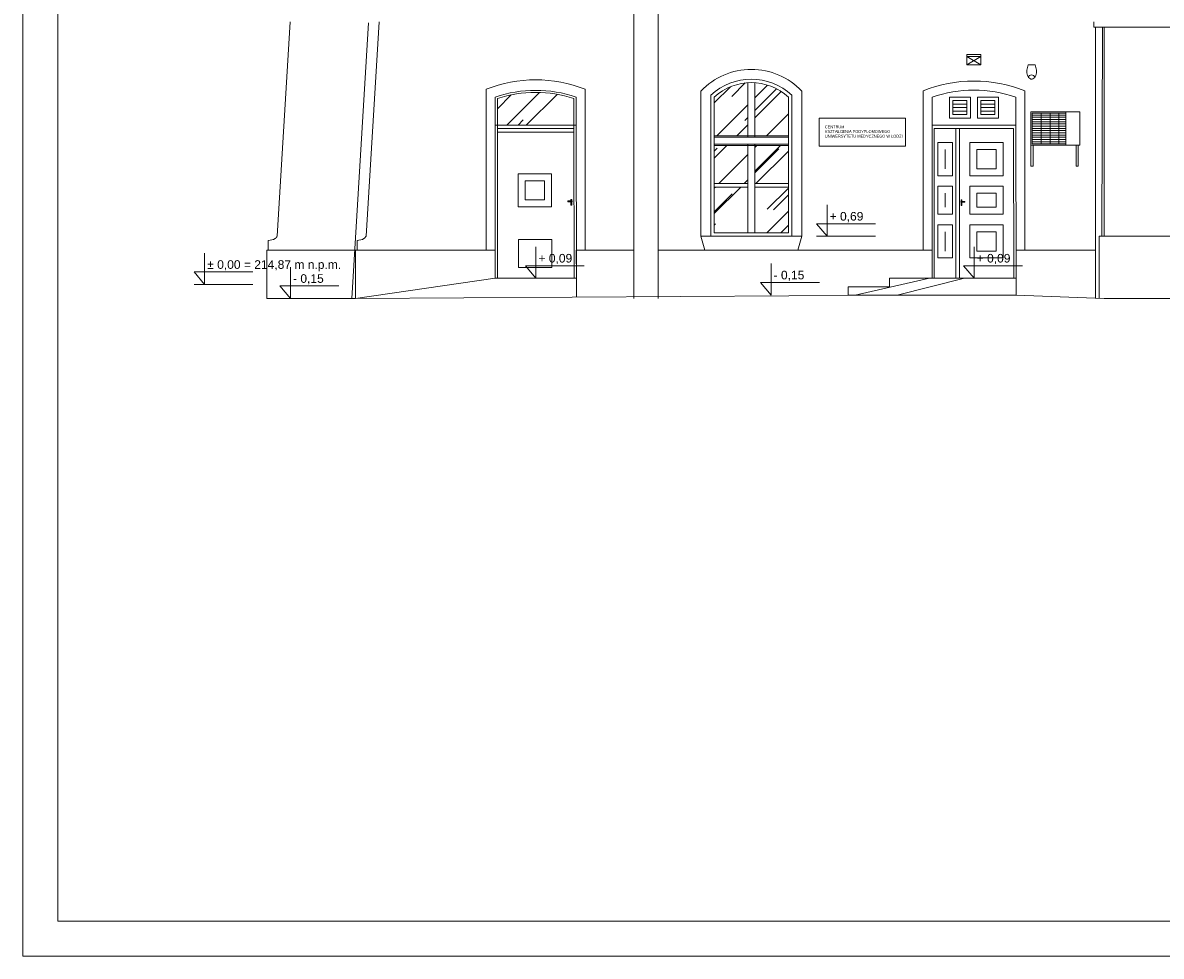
# Model space of a CAD drawing. Header units: millimetres. Extents: x -5254 to 173417, y -28809 to -6400.
# Tile 144 of 256: x 118320 to 119947, y -20844 to -19510. Entities that reach past the tile are written whole.
import ezdxf

# ---------------------------------------------------------------- set-up
doc = ezdxf.new("R2010")
doc.units = ezdxf.units.MM
for name, color, linetype, lineweight in [('me_cienka', 7, 'Continuous', 15), ('me_cienkie', 7, 'Continuous', 9), ('me_drewno', 7, 'Continuous', 15), ('me_elektryka', 7, 'Continuous', 15), ('me_koty', 7, 'Continuous', 13), ('me_szyby', 7, 'Continuous', 13), ('me_tabela', 7, 'Continuous', 20), ('me_tekst', 7, 'Continuous', 13), ('me_wentylacja', 7, 'Continuous', 9), ('me_ściany', 7, 'Continuous', 20)]:
    doc.layers.add(name, color=color, linetype=linetype, lineweight=lineweight)
doc.styles.add('PIOTR', font='arial.ttf', dxfattribs={"height": 10})
doc.styles.add('TABELKA', font='arial.ttf')
pattern_1 = [(45, (103144.947, -29781.74), (47.41575, 126.442), [838.2, -111.76, 279.4, -55.88]), (45, (103177.74, -29709.43), (-92.06559, 13.03933), [167.64, -18.4404, 335.28, -41.91]), (45, (103131.117, -29728.396), (178.994465, 231.942055), [447.04, -78.232, 223.52, -55.88])]

# ---------------------------------------------------------------- blocks, each defined once
blk = doc.blocks.new('KOTA')
at = {"color": 0}
for p, q in [((0, 0), (0, 50)), ((-16.6, 20), (76.8, 20)), ((-16.6, 20), (0, 0))]:
    blk.add_line(p, q, dxfattribs=at)
at = {"color": 0, "style": 'TABELKA', "flags": 4}
blk.add_attdef('POZIOM', (1.4, 25), '', height=13.7, rotation=360, dxfattribs=at)

msp = doc.modelspace()

# ---------------------------------------------------------------- hatches: boundary and pattern name
at = {"layer": 'me_szyby'}
h = msp.add_hatch(dxfattribs=at)
h.set_pattern_fill('AR-RROOF', color=256, scale=2.2, angle=45)
h.set_pattern_definition(pattern_1)
h.paths.add_polyline_path([(121019.7, -19797.96), (121073.7, -19797.96), (121073.7, -19677.96), (121019.7, -19677.96)])
h.paths.add_polyline_path([(120957.7, -19677.96), (120957.7, -19797.96), (121011.7, -19797.96), (121011.7, -19677.96)])
h.paths.add_polyline_path([(121019.7, -19667.96), (121073.7, -19667.96), (121073.7, -19607.96), (121019.7, -19607.96)])
h.paths.add_polyline_path([(120957.7, -19667.96), (121011.7, -19667.96), (121011.7, -19607.96), (120957.7, -19607.96)])
h.paths.add_polyline_path([(120770.7, -19607.96), (120716.7, -19607.96), (120716.7, -19667.96), (120770.7, -19667.96)])
h.paths.add_polyline_path([(120708.7, -19607.96), (120654.7, -19607.96), (120654.7, -19667.96), (120708.7, -19667.96)])
h.paths.add_polyline_path([(120770.7, -19677.96), (120716.7, -19677.96), (120716.7, -19797.96), (120770.7, -19797.96)])
h.paths.add_polyline_path([(120708.7, -19677.96), (120654.7, -19677.96), (120654.7, -19797.96), (120708.7, -19797.96)])
h.paths.add_polyline_path([(120413.7, -19797.96), (120467.7, -19797.96), (120467.7, -19677.96), (120413.7, -19677.96)])
h.paths.add_polyline_path([(120413.7, -19667.96), (120467.7, -19667.96), (120467.7, -19607.96), (120413.7, -19607.96)])
h.paths.add_polyline_path([(120351.7, -19667.96), (120405.7, -19667.96), (120405.7, -19607.96), (120351.7, -19607.96)])
h.paths.add_polyline_path([(120351.7, -19797.96), (120405.7, -19797.96), (120405.7, -19677.96), (120351.7, -19677.96)])
h.paths.add_polyline_path([(120166.7, -19607.96), (120112.7, -19607.96), (120112.7, -19667.96), (120166.7, -19667.96)])
h.paths.add_polyline_path([(120104.7, -19607.96), (120050.7, -19607.96), (120050.7, -19667.96), (120104.7, -19667.96)])
h.paths.add_polyline_path([(120112.7, -19797.96), (120166.7, -19797.96), (120166.7, -19677.96), (120112.7, -19677.96)])
h.paths.add_polyline_path([(120050.7, -19797.96), (120104.7, -19797.96), (120104.7, -19677.96), (120050.7, -19677.96)])
h.paths.add_polyline_path([(119366.3, -19671.25), (119414.3, -19671.25), (119414.3, -19615.96, 0.1713719), (119366.3, -19595.48)])
h.paths.add_polyline_path([(119308.3, -19671.25), (119356.3, -19671.25), (119356.3, -19595.48, 0.1713719), (119308.3, -19615.96)])
h.paths.add_polyline_path([(119308.3, -19739.52), (119356.3, -19739.52), (119356.3, -19685.25), (119308.3, -19685.25)])
h.paths.add_polyline_path([(119366.3, -19739.52), (119414.3, -19739.52), (119414.3, -19685.25), (119366.3, -19685.25)])
h.paths.add_polyline_path([(119366.3, -19809.96), (119414.3, -19809.96), (119414.3, -19744.52), (119366.3, -19744.52), (119366.3, -19758.54)])
h.paths.add_polyline_path([(119356.3, -19758.54), (119356.3, -19744.52), (119308.3, -19744.52), (119308.3, -19809.96), (119356.3, -19809.96)])
h = msp.add_hatch(dxfattribs=at)
h.set_pattern_fill('AR-RROOF', color=256, scale=2.2, angle=45)
h.set_pattern_definition(pattern_1)
h.paths.add_polyline_path([(119107.74, -19655.96), (119107.74, -19618.11, 0.1609841), (118998.3, -19618.11), (118998.3, -19655.96)])
at = {"layer": 'me_wentylacja'}
h = msp.add_hatch(dxfattribs=at)
h.set_pattern_fill('GRATE', color=256, scale=4)
h.set_pattern_definition([(0, (119762.9237, -19682.875), (0, 3.175), []), (90, (119762.924, -19682.875), (-12.7, 8e-16), [])])
h.paths.add_polyline_path([(119810.92, -19682.88), (119810.92, -19638.88), (119762.92, -19638.88), (119762.92, -19682.88)])

# ---------------------------------------------------------------- linework, layer by layer
at = {"layer": 'me_cienka'}
for p, q in [((119193.3, -17999.19), (119193.3, -19903.96)), ((119228.3, -17999.19), (119228.3, -19903.96)), ((118814.2, -19509.7), (118790.27, -19903.96)), ((119850.7, -19508.46), (119850.7, -19515.96)), ((119850.7, -19515.96), (119865.7, -19515.96)), ((119853.2, -19515.96), (119853.2, -19903.96)), ((119854.7, -19515.96), (119869.7, -19515.96)), ((119863.2, -19515.96), (119862.2, -19814.96)), ((119869.7, -19515.96), (121261.7, -19515.96))]:
    msp.add_line(p, q, dxfattribs=at)
at = {"layer": 'me_cienkie'}
for p, q in [((118982.3, -19834.96), (118982.3, -19604.78)), ((119123.74, -19834.96), (119123.74, -19604.78)), ((119606.7, -19834.96), (119606.7, -19606.92)), ((119752.2, -19834.96), (119752.2, -19606.92)), ((119619.7, -19655.96), (119619.7, -19615.96)), ((119739.2, -19655.96), (119739.2, -19615.96)), ((119581.7, -19645.96), (119458.3, -19645.96)), ((119458.3, -19645.96), (119458.3, -19685.96)), ((119581.7, -19645.96), (119581.7, -19685.96)), ((119619.7, -19655.96), (119619.7, -19874.96)), ((119739.7, -19874.96), (119739.2, -19655.96)), ((119581.7, -19685.96), (119458.3, -19685.96)), ((119760.92, -19684.88), (119760.92, -19714.88)), ((119763.92, -19714.88), (119763.92, -19684.88)), ((119825.54, -19684.88), (119825.54, -19714.88)), ((119828.54, -19714.88), (119828.54, -19684.88)), ((119760.92, -19714.88), (119763.92, -19714.88)), ((119825.54, -19714.88), (119828.54, -19714.88)), ((119303.39, -19814.96), (119289.3, -19814.96)), ((119419.3, -19814.96), (119433.3, -19814.96)), ((119454.59, -19814.96), (119538.61, -19814.96)), ((121261.7, -19814.96), (119865.7, -19814.96)), ((118795.7, -19834.96), (118669.7, -19834.96)), ((118982.3, -19834.96), (118795.7, -19834.96)), ((118982.3, -19834.96), (118995.3, -19834.96)), ((118995.3, -19834.96), (118995.3, -19874.96)), ((119123.74, -19834.96), (119111.15, -19834.99)), ((119111.24, -19874.96), (119111.15, -19834.99)), ((119111.3, -19834.99), (119111.3, -19901.92)), ((119193.3, -19834.96), (119123.74, -19834.96)), ((119619.7, -19834.96), (119228.3, -19834.96)), ((119853.2, -19834.96), (119739.61, -19834.99)), ((118564.93, -19883.96), (118648.94, -19883.96)), ((118995.3, -19874.96), (118795.7, -19903.96)), ((119111.3, -19874.96), (118995.3, -19874.96)), ((119615.83, -19874.96), (119509.83, -19898.96)), ((119619.7, -19874.96), (119558.7, -19874.96)), ((119558.7, -19874.96), (119558.7, -19886.96)), ((119665.96, -19874.96), (119569.7, -19898.96)), ((119739.7, -19874.96), (119619.7, -19874.96)), ((119739.75, -19898.96), (119739.75, -19874.96)), ((119558.7, -19886.96), (119499.7, -19886.96)), ((119499.7, -19886.96), (119499.7, -19898.96)), ((119499.7, -19898.96), (119509.83, -19898.96)), ((119509.83, -19898.96), (119569.7, -19898.96))]:
    msp.add_line(p, q, dxfattribs=at)
for points in [[(119289.3, -19814.96), (119289.3, -19607.47)], [(119433.3, -19814.96), (119433.3, -19607.47)], [(119294.9, -19834.96), (119289.3, -19814.96)], [(119427.7, -19834.96), (119433.3, -19814.96)]]:
    msp.add_lwpolyline(points, dxfattribs=at)
for centre, radius, start, end in [((119361.3, -19675.25), 98.89, 43.27373, 136.72627), ((119053.02, -19783.67), 192.37, 68.42966, 111.57034), ((119679.45, -19789.46), 196.5, 68.27062, 111.72938), ((119679.45, -19789.46), 183.5, 70.99761, 109.00239)]:
    msp.add_arc(centre, radius, start, end, dxfattribs=at)
at = {"layer": 'me_drewno'}
for p, q in [((118995.3, -19655.96), (118995.3, -19615.96)), ((118998.3, -19665.96), (118998.3, -19618.11)), ((119107.74, -19665.96), (119107.74, -19618.11)), ((119110.74, -19655.96), (119110.74, -19615.96)), ((119110.74, -19655.96), (118995.3, -19655.96)), ((118995.3, -19655.96), (118995.3, -19874.96)), ((119111.24, -19874.96), (119110.74, -19655.96)), ((119739.2, -19655.96), (119619.7, -19655.96)), ((119619.7, -19655.96), (119619.7, -19874.96)), ((119739.7, -19874.96), (119739.2, -19655.96)), ((119107.76, -19660.96), (118998.3, -19660.96)), ((119107.76, -19665.96), (118998.3, -19665.96)), ((118998.3, -19665.96), (118998.3, -19874.96)), ((119108.24, -19874.97), (119107.76, -19665.96)), ((119736.21, -19660.96), (119622.7, -19660.96)), ((119622.7, -19660.96), (119622.7, -19874.96)), ((119653.7, -19874.96), (119653.7, -19660.96)), ((119658.7, -19874.96), (119658.7, -19660.96)), ((119736.7, -19874.97), (119736.21, -19660.96)), ((119627.7, -19680.96), (119648.7, -19680.96)), ((119627.7, -19728.46), (119627.7, -19680.96)), ((119648.7, -19680.96), (119648.7, -19728.46)), ((119721.24, -19680.96), (119673.7, -19680.96)), ((119673.7, -19728.46), (119673.7, -19680.96)), ((119721.24, -19728.46), (119721.24, -19680.96)), ((119638.2, -19690.96), (119638.2, -19718.46)), ((119711.24, -19690.96), (119683.7, -19690.96)), ((119683.7, -19718.46), (119683.7, -19690.96)), ((119711.24, -19718.46), (119711.24, -19690.96)), ((119711.24, -19718.46), (119683.7, -19718.46)), ((119075.77, -19725.53), (119028.22, -19725.53)), ((119028.22, -19773.03), (119028.22, -19725.53)), ((119065.77, -19735.53), (119038.22, -19735.53)), ((119038.22, -19763.03), (119038.22, -19735.53)), ((119065.77, -19763.03), (119065.77, -19735.53)), ((119075.77, -19773.03), (119075.77, -19725.53)), ((119648.7, -19728.46), (119627.7, -19728.46)), ((119721.24, -19728.46), (119673.7, -19728.46)), ((119627.7, -19743.46), (119648.7, -19743.46)), ((119627.7, -19783.46), (119627.7, -19743.46)), ((119638.2, -19753.46), (119638.2, -19773.46)), ((119648.7, -19743.46), (119648.7, -19783.46)), ((119721.24, -19743.46), (119673.7, -19743.46)), ((119673.7, -19783.46), (119673.7, -19743.46)), ((119711.24, -19753.46), (119683.7, -19753.46)), ((119683.7, -19773.46), (119683.7, -19753.46)), ((119711.24, -19753.46), (119711.24, -19773.46)), ((119721.24, -19743.46), (119721.24, -19783.46)), ((119065.77, -19763.03), (119038.22, -19763.03)), ((119104.99, -19764.46), (119098.99, -19764.46)), ((119098.99, -19764.46), (119098.99, -19765.46)), ((119098.99, -19765.46), (119104.99, -19765.46)), ((119104.49, -19762.46), (119103.49, -19762.46)), ((119103.49, -19762.46), (119103.49, -19764.46)), ((119103.49, -19770.46), (119103.49, -19765.46)), ((119104.49, -19770.46), (119103.49, -19770.46)), ((119104.49, -19764.46), (119104.49, -19762.46)), ((119104.49, -19765.46), (119104.49, -19770.46)), ((119104.99, -19765.46), (119104.99, -19764.46)), ((119660.7, -19764.96), (119666.7, -19764.96)), ((119660.7, -19765.96), (119660.7, -19764.96)), ((119666.7, -19765.96), (119660.7, -19765.96)), ((119661.2, -19764.96), (119661.2, -19762.96)), ((119661.2, -19762.96), (119662.2, -19762.96)), ((119661.2, -19765.96), (119661.2, -19770.96)), ((119661.2, -19770.96), (119662.2, -19770.96)), ((119662.2, -19762.96), (119662.2, -19764.96)), ((119662.2, -19770.96), (119662.2, -19765.96)), ((119666.7, -19764.96), (119666.7, -19765.96)), ((119075.77, -19773.03), (119028.22, -19773.03)), ((119648.7, -19783.46), (119627.7, -19783.46)), ((119721.24, -19783.46), (119673.7, -19783.46)), ((119711.24, -19773.46), (119683.7, -19773.46)), ((119627.7, -19798.46), (119648.7, -19798.46)), ((119627.7, -19845.96), (119627.7, -19798.46)), ((119648.7, -19798.46), (119648.7, -19845.96)), ((119721.24, -19798.46), (119673.7, -19798.46)), ((119721.24, -19798.46), (119673.7, -19798.46)), ((119673.7, -19845.96), (119673.7, -19798.46)), ((119721.24, -19845.96), (119721.24, -19798.46)), ((119076.19, -19819.44), (119028.65, -19819.44)), ((119028.65, -19859.44), (119028.65, -19819.44)), ((119076.19, -19819.44), (119076.19, -19859.44)), ((119638.2, -19808.46), (119638.2, -19835.96)), ((119711.24, -19808.46), (119683.7, -19808.46)), ((119683.7, -19835.96), (119683.7, -19808.46)), ((119711.24, -19835.96), (119711.24, -19808.46)), ((119711.24, -19835.96), (119683.7, -19835.96)), ((119648.7, -19845.96), (119627.7, -19845.96)), ((119721.24, -19845.96), (119673.7, -19845.96)), ((119076.19, -19859.44), (119028.65, -19859.44))]:
    msp.add_line(p, q, dxfattribs=at)
for points in [[(119356.3, -19673.25), (119356.3, -19595.48)], [(119366.3, -19673.25), (119366.3, -19595.48)], [(119303.3, -19615.96), (119303.3, -19613.27)], [(119303.3, -19809.96), (119303.3, -19615.96)], [(119308.3, -19809.96), (119308.3, -19615.96)], [(119414.3, -19809.96), (119414.3, -19615.96)], [(119419.3, -19615.96), (119419.3, -19613.27)], [(119419.3, -19809.96), (119419.3, -19615.96)], [(119414.3, -19671.25), (119308.3, -19671.25)], [(119414.3, -19673.25), (119308.3, -19673.25)], [(119414.3, -19683.25), (119308.3, -19683.25)], [(119414.3, -19685.25), (119308.3, -19685.25)], [(119356.3, -19758.54), (119356.3, -19683.25)], [(119366.3, -19758.54), (119366.3, -19683.25)], [(119356.3, -19739.52), (119308.3, -19739.52)], [(119356.3, -19744.52), (119308.3, -19744.52)], [(119414.3, -19739.52), (119366.3, -19739.52)], [(119414.3, -19744.52), (119366.3, -19744.52)], [(119356.3, -19809.96), (119356.3, -19758.54)], [(119366.3, -19809.96), (119366.3, -19758.54)], [(119419.3, -19814.96), (119303.39, -19814.96), (119303.3, -19809.96)], [(119414.3, -19809.96), (119308.3, -19809.96)], [(119414.3, -19814.96), (119419.3, -19814.96), (119419.3, -19809.96)]]:
    msp.add_lwpolyline(points, dxfattribs=at)
for centre, radius, start, end in [((119361.3, -19675.25), 84.89, 46.90241, 133.09759), ((119053.02, -19783.67), 177.37, 71.00772, 108.99228), ((119361.3, -19673.69), 78.37, 47.4442, 132.5558), ((119053.02, -19783.67), 174.37, 71.70951, 108.29049)]:
    msp.add_arc(centre, radius, start, end, dxfattribs=at)
at = {"layer": 'me_elektryka'}
for p, q in [((119669.45, -19557.96), (119669.45, -19554.96)), ((119669.45, -19554.96), (119689.45, -19554.96)), ((119689.45, -19557.77), (119669.45, -19569.96)), ((119689.45, -19557.96), (119669.45, -19557.96)), ((119669.45, -19557.96), (119669.45, -19569.96)), ((119689.45, -19569.96), (119669.45, -19557.96)), ((119689.45, -19554.96), (119689.45, -19557.77)), ((119689.45, -19569.96), (119689.45, -19557.96)), ((119669.45, -19569.96), (119689.45, -19569.96)), ((119766.97, -19569.96), (119756.97, -19569.96))]:
    msp.add_line(p, q, dxfattribs=at)
for points in [[(119756.97, -19569.96), (119755.11, -19577.64), (119760.17, -19589.96), (119761.93, -19590.35)], [(119766.97, -19569.96), (119768.83, -19577.64), (119763.77, -19589.96), (119761.93, -19590.35)], [(119766.97, -19587.25), (119764.49, -19585.24), (119761.77, -19584.27), (119759.06, -19585.14), (119756.98, -19587.25)]]:
    msp.add_spline(points, degree=3, dxfattribs=at)
at = {"layer": 'me_tabela'}
for points in [[(118319.9, -20844.07), (125319.9, -20844.07), (125319.9, -17874.07), (118319.9, -17874.07)], [(118369.9, -20794.07), (125269.9, -20794.07), (125269.9, -17924.07), (118369.9, -17924.07)]]:
    msp.add_lwpolyline(points, close=True, dxfattribs=at)
at = {"layer": 'me_wentylacja'}
for p, q in [((119644.45, -19645.96), (119644.45, -19615.96)), ((119644.45, -19615.96), (119674.45, -19615.96)), ((119649.45, -19640.96), (119649.45, -19620.96)), ((119649.45, -19620.96), (119669.45, -19620.96)), ((119669.45, -19640.96), (119669.45, -19620.96)), ((119674.45, -19645.96), (119674.45, -19615.96)), ((119684.45, -19615.96), (119714.45, -19615.96)), ((119684.45, -19645.96), (119684.45, -19615.96)), ((119689.45, -19640.96), (119689.45, -19620.96)), ((119689.45, -19620.96), (119709.45, -19620.96)), ((119709.45, -19640.96), (119709.45, -19620.96)), ((119714.45, -19615.96), (119714.45, -19645.96)), ((119669.45, -19625.96), (119649.45, -19625.96)), ((119669.45, -19630.96), (119649.45, -19630.96)), ((119669.45, -19635.96), (119649.45, -19635.96)), ((119669.45, -19640.96), (119649.45, -19640.96)), ((119709.45, -19625.96), (119689.45, -19625.96)), ((119709.45, -19630.96), (119689.45, -19630.96)), ((119709.45, -19635.96), (119689.45, -19635.96)), ((119709.45, -19640.96), (119689.45, -19640.96)), ((119760.92, -19684.88), (119760.92, -19636.88)), ((119760.92, -19636.88), (119830.92, -19636.88)), ((119762.92, -19682.88), (119762.92, -19638.88)), ((119762.92, -19638.88), (119810.92, -19638.88)), ((119810.92, -19636.88), (119810.92, -19684.88)), ((119830.92, -19636.88), (119830.92, -19684.88)), ((119674.45, -19645.96), (119644.45, -19645.96)), ((119714.45, -19645.96), (119684.45, -19645.96)), ((119830.92, -19684.88), (119760.92, -19684.88)), ((119810.92, -19682.88), (119762.92, -19682.88))]:
    msp.add_line(p, q, dxfattribs=at)
at = {"layer": 'me_ściany'}
for p, q in [((118702.2, -19508.46), (118683.7, -19814.96)), ((118829.2, -19508.46), (118810.7, -19814.96)), ((119865.7, -19814.96), (119865.7, -19515.96)), ((119865.7, -19814.96), (119858.7, -19814.96)), ((119858.7, -19814.96), (119858.7, -19903.96)), ((118668.7, -19903.96), (118668.7, -19834.96)), ((118668.7, -19834.96), (118670.7, -19834.96)), ((118670.7, -19834.96), (118670.7, -19820.96)), ((118795.7, -19903.96), (118795.7, -19834.96)), ((118795.7, -19834.96), (118797.7, -19834.96)), ((118797.7, -19834.96), (118797.7, -19820.96)), ((119569.7, -19898.96), (118795.7, -19903.96)), ((119569.7, -19898.96), (119739.75, -19898.96)), ((119739.75, -19898.96), (119865.7, -19903.96)), ((118795.7, -19903.96), (118668.7, -19903.96)), ((121261.7, -19903.96), (119865.7, -19903.96))]:
    msp.add_line(p, q, dxfattribs=at)
for points in [[(118670.7, -19820.96), (118680.63, -19818.22), (118683.7, -19814.96)], [(118797.7, -19820.96), (118807.63, -19818.22), (118810.7, -19814.96)]]:
    msp.add_spline(points, degree=3, dxfattribs=at)

# ---------------------------------------------------------------- block references
at = {"layer": 'me_koty'}
ref = msp.add_blockref('KOTA', (119469.5, -19814.96), dxfattribs=dict(at, xscale=0.8999999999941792, yscale=0.8999999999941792, zscale=0.6))
ref.add_attrib('POZIOM', '+ 0,69', (119473.24, -19792.46), dxfattribs={"layer": '0', "height": 12.303, "style": 'TABELKA', "flags": 4})
ref = msp.add_blockref('KOTA', (119053.3, -19874.96), dxfattribs=dict(at, xscale=0.8999999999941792, yscale=0.8999999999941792, zscale=0.6))
ref.add_attrib('POZIOM', '+ 0,09', (119057.04, -19852.46), dxfattribs={"layer": '0', "height": 12.303, "style": 'TABELKA', "flags": 4})
ref = msp.add_blockref('KOTA', (119679.7, -19874.96), dxfattribs=dict(at, xscale=0.8999999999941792, yscale=0.8999999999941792, zscale=0.6))
ref.add_attrib('POZIOM', '+ 0,09', (119683.43, -19852.46), dxfattribs={"layer": '0', "height": 12.303, "style": 'TABELKA', "flags": 4})
ref = msp.add_blockref('KOTA', (118579.84, -19883.96), dxfattribs=dict(at, xscale=0.8999999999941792, yscale=0.8999999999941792, zscale=0.6))
ref.add_attrib('POZIOM', '%%p 0,00 = 214,87 m n.p.m.', (118583.57, -19861.46), dxfattribs={"layer": '0', "height": 12.3031, "style": 'TABELKA', "flags": 4})
ref = msp.add_blockref('KOTA', (118702.43, -19903.96), dxfattribs=dict(at, xscale=0.8999999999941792, yscale=0.8999999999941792, zscale=0.6))
ref.add_attrib('POZIOM', '- 0,15', (118706.17, -19881.46), dxfattribs={"layer": '0', "height": 12.303, "style": 'TABELKA', "flags": 4})
ref = msp.add_blockref('KOTA', (119389.41, -19898.96), dxfattribs=dict(at, xscale=0.8999999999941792, yscale=0.8999999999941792, zscale=0.6))
ref.add_attrib('POZIOM', '- 0,15', (119393.14, -19876.46), dxfattribs={"layer": '0', "height": 12.303, "style": 'TABELKA', "flags": 4})

# ---------------------------------------------------------------- texts
at = {"layer": 'me_tekst', "insert": (119466.46, -19656.49), "char_height": 4, "attachment_point": 1, "style": 'PIOTR'}
msp.add_mtext_dynamic_manual_height_columns('CENTRUM\\PKSZTAŁCENIA PODYPLOMOWEGO\\PUNIWERSYTETU MEDYCZNEGO W ŁODZI', width=123.3976, gutter_width=12.5, heights=[-17.61], dxfattribs=at)

doc.saveas('drawing.dxf')
